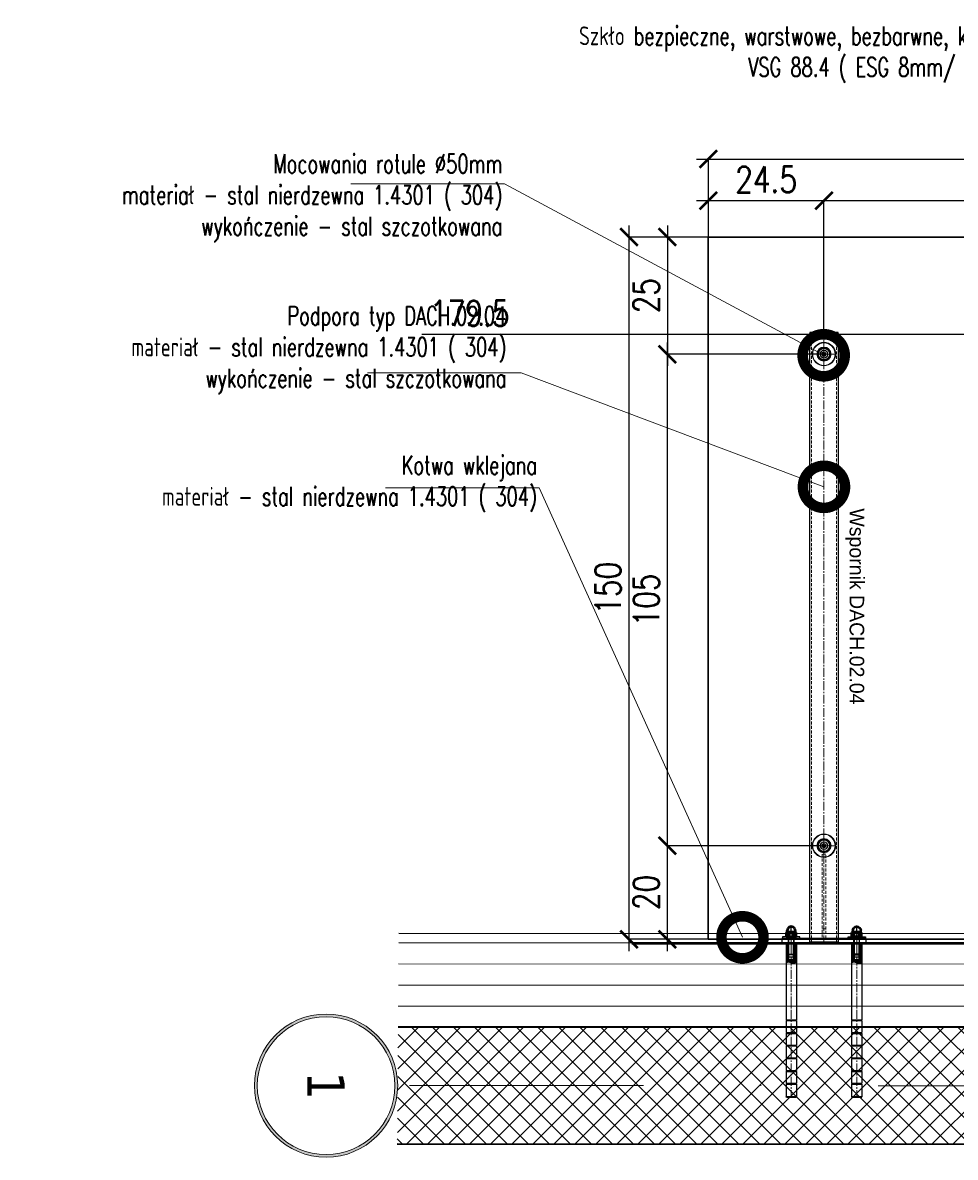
# Model space of a CAD drawing. Header units: millimetres. Extents: x 13188 to 15352, y 1235 to 1861.
# Tile 1 of 12: x 13188 to 13387, y 1235 to 1477. Entities that reach past the tile are written whole.
import ezdxf
from ezdxf.enums import TextEntityAlignment as Align

# ---------------------------------------------------------------- set-up
doc = ezdxf.new("R2010")
doc.units = ezdxf.units.MM
for name, pattern in [('AM_ISO02W050x2', [3.75, 3, -0.75]), ('AM_ISO08W050', [18, 12, -1.5, 3, -1.5]), ('AM_ISO08W050x2', [9, 6, -0.75, 1.5, -0.75]), ('CENTER2', [28.575, 19.05, -3.175, 3.175, -3.175]), ('DASHDOT', [1, 0.5, -0.25, 0, -0.25]), ('DASHED', [19.05, 12.7, -6.35]), ('DASHED2', [9.525, 6.35, -3.175])]:
    doc.linetypes.add(name, pattern=pattern)
for name, color, linetype, lineweight in [('0-izo-TERM-tward', 94, 'ZIGZAG', 9), ('0-linia-beton', 1, 'Continuous', 35), ('0-osie-liniA', 14, 'DASHDOT', 5), ('0-osie-tx', 66, 'Continuous', 9), ('2_hatch_zelbet_obrys', 242, 'DASHED', 30), ('3_hatch_zelbet', 141, 'Continuous', 0), ('AM_0N', 7, 'Continuous', 50), ('AM_7N', 4, 'AM_ISO08W050', 25), ('b.gruba', 243, 'Continuous', 50), ('gwint', 153, 'Continuous', 18), ('Kreskowa cienka', 85, 'DASHED2', 9), ('Osie', 1, 'CENTER2', 9), ('Przekroje', 252, 'Continuous', 9), ('Zarys szkła', 203, 'Continuous', 30)]:
    doc.layers.add(name, color=color, linetype=linetype, lineweight=lineweight)
doc.layers.add('0-linia-wykonczenie', color=31, linetype='Continuous')
doc.layers.add('PR- opis detale', color=20, linetype='Continuous')
doc.styles.add('OPIS', font='romans.shx', dxfattribs={"width": 0.8, "height": 5.5})
doc.styles.add('romans-1-50', font='romans.shx', dxfattribs={"width": 0.7, "height": 10})
doc.styles.add('TAHOMA', font='tahoma.ttf', dxfattribs={"width": 0.8})
doc.linetypes.add('BATTING', pattern='A,0.00254,-2.54,[134,ltypeshp.shx,S=2.54,R=0,X=-2.54,Y=0],-5.08,[134,ltypeshp.shx,S=2.54,R=180,X=2.54,Y=0],-2.54', length=10.16254)
doc.linetypes.add('ZIGZAG', pattern='A,0.0001,-0.2,[131,ltypeshp.shx,S=0.2,R=0,X=-0.2,Y=0],-0.4,[131,ltypeshp.shx,S=0.2,R=180,X=0.2,Y=0],-0.2', length=0.8001)
doc.dimstyles.new('20', dxfattribs={"dimtxt": 20, "dimasz": 18, "dimexe": 18, "dimexo": 10, "dimgap": 17, "dimtad": 1, "dimtxsty": 'Standard', "dimcen": 20, "dimclrd": 145, "dimclre": 145, "dimclrt": 1, "dimadec": 0, "dimazin": 0, "dimtfac": 1, "dimtmove": 0, "dimatfit": 0, "dimldrblk": 'DOTSMALL', "dimfxl": 1, "dimlwd": 9, "dimlwe": 9, "dimarcsym": 0})
doc.dimstyles.new('DIM25', dxfattribs={"dimscale": 0.25, "dimtxt": 5.5, "dimasz": 15, "dimexe": 0, "dimexo": 0, "dimgap": 7, "dimtad": 1, "dimdec": 4, "dimrnd": 0.5, "dimzin": 9, "dimdsep": 46, "dimtxsty": 'OPIS', "dimblk1": 'ARCHTICK', "dimblk2": 'ARCHTICK', "dimsah": 1, "dimcen": 0, "dimdle": 10, "dimclrd": 1, "dimclre": 1, "dimclrt": 7, "dimadec": 0, "dimazin": 0, "dimtfac": 1, "dimtdec": 4, "dimtix": 1, "dimtmove": 1, "dimatfit": 3, "dimldrblk": 'TICK1', "dimfxl": 1, "dimtolj": 1, "dimtzin": 0, "dimarcsym": 0})

# ---------------------------------------------------------------- blocks, each defined once
blk = doc.blocks.new('*U8')
h = blk.add_hatch(color=256)
edge = h.paths.add_edge_path()
edge.add_arc((0, 0), 30.6, 0, 360)
edge = h.paths.add_edge_path(flags=17)
edge.add_arc((0, 0), 29.4, 0, 360)
for radius in [30.6, 29.4]:
    blk.add_circle((0, 0), radius)
at = {"style": 'TAHOMA', "flags": 8}
blk.add_attdef('ANSICHTSNUMMER', text='', height=16, dxfattribs=at).set_placement((0, 0), align=Align.MIDDLE_CENTER)
blk = doc.blocks.new('_ArchTick')
at = {"color": 0, "linetype": 'ByBlock', "const_width": 0.15}
blk.add_lwpolyline([(-0.5, -0.5), (0.5, 0.5)], dxfattribs=at)
blk = doc.blocks.new('*D55')
at = {"color": 1, "lineweight": -2, "transparency": 16777216}
for p, q in [((13325.27, 1278.73), (13325.27, 1303.73)), ((13357.71, 1301.23), (13325.27, 1301.23)), ((13334.03, 1281.23), (13325.27, 1281.23))]:
    blk.add_line(p, q, dxfattribs=at)
at = {"layer": 'DEFPOINTS', "color": 0, "transparency": 16777216}
for p in [(13325.27, 1301.23), (13357.71, 1301.23), (13334.03, 1281.23, 6.59)]:
    blk.add_point(p, dxfattribs=at)
at = {"color": 1, "lineweight": -2, "transparency": 16777216, "xscale": 3.75, "yscale": 3.75, "zscale": 3.75}
for p, rotation in [((13325.27, 1301.23), 90), ((13325.27, 1281.23), 270)]:
    blk.add_blockref('_ArchTick', p, dxfattribs=dict(at, rotation=rotation))
at = {"color": 7, "transparency": 16777216, "insert": (13320.77, 1291.23), "char_height": 5.5, "attachment_point": 5, "rotation": 90, "style": 'OPIS'}
blk.add_mtext('\\A1;20', dxfattribs=at)
blk = doc.blocks.new('TICK1')
at = {"color": 0}
for p, q in [((-1, -1), (1, 1)), ((0, -1), (0, 1)), ((0, 0), (-1, 0))]:
    blk.add_line(p, q, dxfattribs=at)
blk = doc.blocks.new('*D56')
at = {"color": 1, "lineweight": -2, "transparency": 16777216}
for p, q in [((13325.27, 1298.73), (13325.27, 1408.7)), ((13357.71, 1406.2), (13325.27, 1406.2)), ((13357.94, 1301.23), (13325.27, 1301.23))]:
    blk.add_line(p, q, dxfattribs=at)
at = {"layer": 'DEFPOINTS', "color": 0, "transparency": 16777216}
for p in [(13325.27, 1406.2), (13357.71, 1406.2), (13357.94, 1301.23)]:
    blk.add_point(p, dxfattribs=at)
at = {"color": 1, "lineweight": -2, "transparency": 16777216, "xscale": 3.75, "yscale": 3.75, "zscale": 3.75}
for p, rotation in [((13325.27, 1406.2), 90), ((13325.27, 1301.23), 270)]:
    blk.add_blockref('_ArchTick', p, dxfattribs=dict(at, rotation=rotation))
at = {"color": 7, "transparency": 16777216, "insert": (13320.77, 1353.72), "char_height": 5.5, "attachment_point": 5, "rotation": 90, "style": 'OPIS'}
blk.add_mtext('\\A1;105', dxfattribs=at)
blk = doc.blocks.new('*D57')
at = {"color": 1, "lineweight": -2, "transparency": 16777216}
for p, q in [((13325.27, 1433.73), (13325.27, 1403.7)), ((13334.03, 1431.23), (13325.27, 1431.23)), ((13357.71, 1406.2), (13325.27, 1406.2))]:
    blk.add_line(p, q, dxfattribs=at)
at = {"layer": 'DEFPOINTS', "color": 0, "transparency": 16777216}
for p in [(13334.03, 1431.23, 6.59), (13325.27, 1406.2), (13357.71, 1406.2)]:
    blk.add_point(p, dxfattribs=at)
at = {"color": 1, "lineweight": -2, "transparency": 16777216, "xscale": 3.75, "yscale": 3.75, "zscale": 3.75}
for p, rotation in [((13325.27, 1431.23), 90), ((13325.27, 1406.2), 270)]:
    blk.add_blockref('_ArchTick', p, dxfattribs=dict(at, rotation=rotation))
at = {"color": 7, "transparency": 16777216, "insert": (13320.77, 1418.72), "char_height": 5.5, "attachment_point": 5, "rotation": 90, "style": 'OPIS'}
blk.add_mtext('\\A1;25', dxfattribs=at)
blk = doc.blocks.new('*D58')
at = {"color": 1, "lineweight": -2, "transparency": 16777216}
for p, q in [((13317.08, 1278.73), (13317.08, 1433.73)), ((13334.03, 1431.23), (13317.08, 1431.23)), ((13334.03, 1281.23), (13317.08, 1281.23))]:
    blk.add_line(p, q, dxfattribs=at)
at = {"layer": 'DEFPOINTS', "color": 0, "transparency": 16777216}
for p in [(13317.08, 1431.23), (13334.03, 1431.23, 6.59), (13334.03, 1281.23, 6.59)]:
    blk.add_point(p, dxfattribs=at)
at = {"color": 1, "lineweight": -2, "transparency": 16777216, "xscale": 3.75, "yscale": 3.75, "zscale": 3.75}
for p, rotation in [((13317.08, 1431.23), 90), ((13317.08, 1281.23), 270)]:
    blk.add_blockref('_ArchTick', p, dxfattribs=dict(at, rotation=rotation))
at = {"color": 7, "transparency": 16777216, "insert": (13312.58, 1356.23), "char_height": 5.5, "attachment_point": 5, "rotation": 90, "style": 'OPIS'}
blk.add_mtext('\\A1;150', dxfattribs=at)
blk = doc.blocks.new('A$C77B44E8A')
blk.add_lwpolyline([(0.8, -18.5), (3.8, -18.5), (3.8, 18.5), (0.8, 18.5)], close=True)
at = {"layer": 'AM_7N', "linetype": 'AM_ISO08W050x2'}
blk.add_line((0, 0), (4.8, 0), dxfattribs=at)
blk = doc.blocks.new('A$C0D926932')
at = {"layer": 'AM_0N'}
for p, q in [((1.2, 10.4), (0, 8.3)), ((0, 8.3), (0, -8.3)), ((1.2, 10.4), (9.2, 10.4)), ((1.2, 5.2), (9.2, 5.2)), ((9.2, 10.4), (10, 9)), ((10, 9), (10, 8.5)), ((10, 8.5), (13.5, 8.5)), ((10, 8.5), (10, -8.5)), ((1.2, -10.4), (0, -8.3)), ((1.2, -5.2), (9.2, -5.2)), ((1.2, -10.4), (9.2, -10.4)), ((9.2, -10.4), (10, -9)), ((13.5, -8.5), (10, -8.5)), ((10, -8.5), (10, -9))]:
    blk.add_line(p, q, dxfattribs=at)
for centre, radius, start, end in [((5, 7.8), 4.6, 154.4385, 214.4385), ((17.6, 0), 17.2, 162.383, 197.617), ((5.4, 7.8), 4.6, 325.5615, 25.5615), ((-7.2, 0), 17.2, 342.383, 17.617), ((13.5, 0), 8.5, 270, 90), ((5, -7.8), 4.6, 145.5615, 205.5615), ((5.4, -7.8), 4.6, 334.4385, 34.4385)]:
    blk.add_arc(centre, radius, start, end, dxfattribs=at)
at = {"layer": 'AM_7N', "linetype": 'AM_ISO08W050x2'}
blk.add_line((-3, 0), (25, 0), dxfattribs=at)
blk = doc.blocks.new('jtyjutyrurtytryrtytryr')
for p, q in [((84004.6, -2431.2), (84005.5, -2430.2)), ((84004.6, -2431.2), (84004.6, -2479.2)), ((84016.6, -2431.2), (84004.6, -2431.2)), ((84005.5, -2430.2), (84015.7, -2430.2)), ((84015.7, -2430.2), (84016.6, -2431.2)), ((84016.6, -2431.2), (84016.6, -2479.2)), ((84016.6, -2479.2), (84004.6, -2479.2)), ((84004.6, -2479.2), (84005.5, -2480.2)), ((84005.5, -2480.2), (84015.7, -2480.2)), ((84015.7, -2480.2), (84016.6, -2479.2))]:
    blk.add_line(p, q)
at = {"layer": 'gwint'}
for p, q in [((84005.5, -2430.2), (84005.5, -2480.2)), ((84015.7, -2430.2), (84015.7, -2480.2))]:
    blk.add_line(p, q, dxfattribs=at)
at = {"layer": 'Kreskowa cienka', "linetype": 'AM_ISO02W050x2'}
for p, q in [((84007.3, -2476.4), (84010.5, -2474.5)), ((84007.3, -2476.4), (84010.5, -2476.4)), ((84007.3, -2476.4), (84007.3, -2480.2)), ((84008.9, -2476.4), (84008.9, -2480.2)), ((84013.7, -2476.4), (84010.5, -2474.5)), ((84013.7, -2476.4), (84010.5, -2476.4)), ((84012.1, -2476.4), (84012.1, -2480.2)), ((84013.7, -2476.4), (84013.7, -2480.2))]:
    blk.add_line(p, q, dxfattribs=at)
at = {"layer": 'Osie'}
blk.add_line((84010.6, -2430.2), (84010.6, -2480.2), dxfattribs=at)
blk = doc.blocks.new('tyty56y56y545555434434343')
at = {"color": 7, "linetype": 'Continuous', "lineweight": 15}
for p, q in [((94489.5, 890.5), (94490.2, 893.3)), ((94491.5, 888.5), (94489.5, 890.5)), ((94490.2, 893.3), (94493, 894.1)), ((94490.5, 893.4), (94490.2, 893.3)), ((94490.5, 893.4), (94491.9, 893.8)), ((94494.3, 889.2), (94491.5, 888.5)), ((94491.9, 893.8), (94493, 894.1)), ((94493, 894.1), (94495.1, 892)), ((94495.1, 892), (94494.3, 889.2))]:
    blk.add_line(p, q, dxfattribs=at)
for centre, radius in [((94492.3, 891.3), 25), ((94492.3, 891.3), 24), ((94492.3, 891.3), 15.1), ((94492.3, 891.3), 15), ((94492.3, 891.3), 14.5), ((94492.2, 891.3), 8.34), ((94492.3, 891.3), 8.04), ((94492.3, 891.3), 7.77), ((94492.3, 891.3), 4.63)]:
    blk.add_circle(centre, radius, dxfattribs=at)
blk.add_arc((94492.4, 891.3), 8.05, 103.7597, 283.4857, dxfattribs=at)
at = {"layer": 'Osie'}
for p, q in [((94492.3, 920.2), (94492.3, 865)), ((94464, 891.3), (94520.9, 891.3))]:
    blk.add_line(p, q, dxfattribs=at)
blk = doc.blocks.new('ghtrhgtr5y6h56')
blk.add_line((104848.6, 1184.1), (104848.6, 1154.1))
for points in [[(104728.6, 2426.8), (104728.6, 2416.8), (104908.6, 2416.8), (104908.6, 2426.8)], [(104848.6, 2424.8), (104848.6, 1124.8), (104788.6, 1124.8), (104788.6, 2424.8)], [(104788.6, 1124.8), (104788.6, 1122.8), (104848.6, 1122.8), (104848.6, 1124.8)]]:
    blk.add_lwpolyline(points, close=True)
at = {"layer": 'Kreskowa cienka'}
for p, q in [((104791.6, 1124.8), (104791.6, 2424.8)), ((104845.6, 1124.8), (104845.6, 2424.8)), ((104814.6, 2396.6), (104822.6, 2396.6))]:
    blk.add_line(p, q, dxfattribs=at)
blk.add_lwpolyline([(104814.6, 2416.8), (104814.6, 2236.8), (104822.6, 2236.8), (104822.6, 2416.8)], close=True, dxfattribs=at)
at = {"layer": 'Osie'}
for p, q in [((104748.6, 2430.8), (104748.6, 2412.2)), ((104818.6, 1124.8), (104818.6, 2424.8)), ((104888.6, 2430.8), (104888.6, 2412.2))]:
    blk.add_line(p, q, dxfattribs=at)
at = {"xscale": -1}
blk.add_blockref('jtyjutyrurtytryrtytryr', (188759.2, 4882.1), dxfattribs=at)
blk.add_blockref('jtyjutyrurtytryrtytryr', (20878, 4882.1))
at = {"xscale": -1, "rotation": 90}
for name, p in [('A$C77B44E8A', (104748.6, 2417.6)), ('A$C0D926932', (104748.6, 2413.8))]:
    blk.add_blockref(name, p, dxfattribs=at)
at = {"rotation": 270}
for name, p in [('A$C77B44E8A', (104888.6, 2417.6)), ('A$C0D926932', (104888.6, 2413.8)), ('tyty56y56y545555434434343', (103927.3, 96711.1)), ('tyty56y56y545555434434343', (103927.3, 95661.1))]:
    blk.add_blockref(name, p, dxfattribs=at)
blk = doc.blocks.new('*D59')
at = {"color": 1, "lineweight": -2, "transparency": 16777216}
for p, q in [((13331.53, 1439.03), (13361.24, 1439.03)), ((13334.03, 1431.23), (13334.03, 1439.03)), ((13358.74, 1410.63), (13358.74, 1439.03))]:
    blk.add_line(p, q, dxfattribs=at)
at = {"layer": 'DEFPOINTS', "color": 0, "transparency": 16777216}
for p in [(13358.74, 1439.03), (13334.03, 1431.23, 6.59), (13358.74, 1410.63)]:
    blk.add_point(p, dxfattribs=at)
at = {"color": 1, "lineweight": -2, "transparency": 16777216, "xscale": 3.75, "yscale": 3.75, "zscale": 3.75, "rotation": 180}
blk.add_blockref('_ArchTick', (13334.03, 1439.03), dxfattribs=at)
at = {"color": 1, "lineweight": -2, "transparency": 16777216, "xscale": 3.75, "yscale": 3.75, "zscale": 3.75}
blk.add_blockref('_ArchTick', (13358.74, 1439.03), dxfattribs=at)
at = {"color": 7, "transparency": 16777216, "insert": (13346.38, 1443.53), "char_height": 5.5, "attachment_point": 5, "style": 'OPIS'}
blk.add_mtext('\\A1;24.5', dxfattribs=at)
blk = doc.blocks.new('*D60')
at = {"color": 1, "lineweight": -2, "transparency": 16777216}
for p, q in [((13356.24, 1439.03), (13506.24, 1439.03)), ((13358.74, 1410.63), (13358.74, 1439.03)), ((13503.74, 1408.73), (13503.74, 1439.03))]:
    blk.add_line(p, q, dxfattribs=at)
at = {"layer": 'DEFPOINTS', "color": 0, "transparency": 16777216}
for p in [(13503.74, 1439.03), (13358.74, 1410.63), (13503.74, 1408.73)]:
    blk.add_point(p, dxfattribs=at)
at = {"color": 1, "lineweight": -2, "transparency": 16777216, "xscale": 3.75, "yscale": 3.75, "zscale": 3.75, "rotation": 180}
blk.add_blockref('_ArchTick', (13358.74, 1439.03), dxfattribs=at)
at = {"color": 1, "lineweight": -2, "transparency": 16777216, "xscale": 3.75, "yscale": 3.75, "zscale": 3.75}
blk.add_blockref('_ArchTick', (13503.74, 1439.03), dxfattribs=at)
at = {"color": 7, "transparency": 16777216, "insert": (13431.24, 1443.53), "char_height": 5.5, "attachment_point": 5, "style": 'OPIS'}
blk.add_mtext('\\A1;145', dxfattribs=at)
blk = doc.blocks.new('*D62')
at = {"color": 1, "lineweight": -2, "transparency": 16777216}
for p, q in [((13331.53, 1447.89), (13696.13, 1447.89)), ((13334.03, 1431.23), (13334.03, 1447.89)), ((13693.63, 1431.23), (13693.63, 1447.89))]:
    blk.add_line(p, q, dxfattribs=at)
at = {"layer": 'DEFPOINTS', "color": 0, "transparency": 16777216}
for p in [(13693.63, 1447.89), (13334.03, 1431.23, 6.59), (13693.63, 1431.23)]:
    blk.add_point(p, dxfattribs=at)
at = {"color": 1, "lineweight": -2, "transparency": 16777216, "xscale": 3.75, "yscale": 3.75, "zscale": 3.75, "rotation": 180}
blk.add_blockref('_ArchTick', (13334.03, 1447.89), dxfattribs=at)
at = {"color": 1, "lineweight": -2, "transparency": 16777216, "xscale": 3.75, "yscale": 3.75, "zscale": 3.75}
blk.add_blockref('_ArchTick', (13693.63, 1447.89), dxfattribs=at)
at = {"color": 7, "transparency": 16777216, "insert": (13513.83, 1452.39), "char_height": 5.5, "attachment_point": 5, "style": 'OPIS'}
blk.add_mtext('\\A1;359.5', dxfattribs=at)
blk = doc.blocks.new('*D66')
at = {"color": 1, "lineweight": -2, "transparency": 16777216}
for p, q in [((13514.34, 1431.23), (13514.34, 1410.47)), ((13693.63, 1431.23), (13693.63, 1410.47)), ((13272.81, 1410.47), (13514.34, 1410.47)), ((13696.13, 1410.47), (13511.84, 1410.47))]:
    blk.add_line(p, q, dxfattribs=at)
at = {"layer": 'DEFPOINTS', "color": 0, "transparency": 16777216}
for p in [(13514.34, 1431.23), (13693.63, 1431.23, 6.59), (13514.34, 1410.47)]:
    blk.add_point(p, dxfattribs=at)
at = {"color": 1, "lineweight": -2, "transparency": 16777216, "xscale": 3.75, "yscale": 3.75, "zscale": 3.75, "rotation": 180}
blk.add_blockref('_ArchTick', (13514.34, 1410.47), dxfattribs=at)
at = {"color": 1, "lineweight": -2, "transparency": 16777216, "xscale": 3.75, "yscale": 3.75, "zscale": 3.75}
blk.add_blockref('_ArchTick', (13693.63, 1410.47), dxfattribs=at)
at = {"color": 7, "transparency": 16777216, "insert": (13283.04, 1414.97), "char_height": 5.5, "attachment_point": 5, "style": 'OPIS'}
blk.add_mtext('\\A1;179.5', dxfattribs=at)
blk = doc.blocks.new('_DotSmall')
at = {"color": 0, "linetype": 'ByBlock', "const_width": 0.5}
blk.add_lwpolyline([(-0.0625, 0, 1), (0.0625, 0, 1)], format="xyb", close=True, dxfattribs=at)
blk = doc.blocks.new('gtrh56yu7')
at = {"layer": 'Przekroje'}
h = blk.add_hatch(dxfattribs=at)
h.set_pattern_fill('ANSI31', color=256, scale=0.5, style=0)
h.set_pattern_definition([(45, (112464.3434, 10551.229), (-1.122532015, 1.122532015), [])])
edge = h.paths.add_edge_path()
edge.add_spline(control_points=[(158228.1, 9083.8), (158227.1, 9080.2), (158226.1, 9077), (158227.3, 9073.9), (158227.9, 9072.8)], knot_values=[2.649112, 2.649112, 2.649112, 2.649112, 8.949565, 12.647496, 12.647496, 12.647496, 12.647496], degree=3, periodic=0)
edge.add_line((158227.9, 9072.8), (158232.7, 9072.8))
edge.add_line((158232.7, 9072.8), (158235.5, 9077.9))
edge.add_line((158235.5, 9077.9), (158240.5, 9077.9))
edge.add_line((158240.5, 9077.9), (158240.5, 9078.8))
edge.add_line((158240.5, 9078.8), (158270.5, 9078.8))
edge.add_line((158270.5, 9078.8), (158270.5, 9082.9))
edge.add_line((158270.5, 9082.9), (158269.3, 9083.8))
edge.add_line((158269.3, 9083.8), (158228.1, 9083.8))
edge = h.paths.add_edge_path()
edge.add_line((158240.5, 9066.8), (158240.5, 9067.7))
edge.add_line((158240.5, 9067.7), (158235.5, 9067.7))
edge.add_line((158235.5, 9067.7), (158232.7, 9072.8))
edge.add_line((158232.7, 9072.8), (158227.9, 9072.8))
edge.add_spline(control_points=[(158227.9, 9072.8), (158228.3, 9071.7), (158229.7, 9068.6), (158229.5, 9065.4), (158229.1, 9061.8)], knot_values=[12.647496, 12.647496, 12.647496, 12.647496, 16.072049, 22.315875, 22.315875, 22.315875, 22.315875], degree=3, periodic=0)
edge.add_line((158229.1, 9061.8), (158269.3, 9061.8))
edge.add_line((158269.3, 9061.8), (158270.5, 9062.7))
edge.add_line((158270.5, 9062.7), (158270.5, 9066.8))
edge.add_line((158270.5, 9066.8), (158240.5, 9066.8))
at = {"color": 1}
for p, q in [((157940.5, 9082.9), (157941.8, 9083.8)), ((157940.5, 9082.9), (157940.5, 9062.7)), ((157941.8, 9083.8), (157941.8, 9061.8)), ((157969.4, 9083.8), (157941.8, 9083.8)), ((157969.4, 9061.8), (157969.4, 9083.8)), ((157996.5, 9083.8), (157971.4, 9083.8)), ((157971.4, 9061.8), (157971.4, 9083.8)), ((157996.5, 9061.8), (157996.5, 9083.8)), ((158023.6, 9083.8), (157998.5, 9083.8)), ((157998.5, 9061.8), (157998.5, 9083.8)), ((158023.6, 9061.8), (158023.6, 9083.8)), ((158050.7, 9083.8), (158025.6, 9083.8)), ((158025.6, 9061.8), (158025.6, 9083.8)), ((158050.7, 9061.8), (158050.7, 9083.8)), ((158077.7, 9083.8), (158052.7, 9083.8)), ((158052.7, 9061.8), (158052.7, 9083.8)), ((158077.7, 9061.8), (158077.7, 9083.8)), ((158104.8, 9083.8), (158079.7, 9083.8)), ((158079.7, 9061.8), (158079.7, 9083.8)), ((158104.8, 9061.8), (158104.8, 9083.8)), ((158269.3, 9083.8), (158106.8, 9083.8)), ((158106.8, 9061.8), (158106.8, 9083.8)), ((158232.7, 9072.8), (158235.5, 9077.9)), ((158235.5, 9067.7), (158232.7, 9072.8)), ((158235.5, 9067.7), (158235.5, 9077.9)), ((158235.5, 9077.9), (158270.5, 9077.9)), ((158235.5, 9067.7), (158270.5, 9067.7)), ((158240.5, 9078.8), (158240.5, 9066.8)), ((158270.5, 9082.9), (158269.3, 9083.8)), ((158270.5, 9082.9), (158270.5, 9062.7)), ((157940.5, 9062.7), (157941.8, 9061.8)), ((157969.4, 9061.8), (157941.8, 9061.8)), ((157996.5, 9061.8), (157971.4, 9061.8)), ((158023.6, 9061.8), (157998.5, 9061.8)), ((158050.7, 9061.8), (158025.6, 9061.8)), ((158077.7, 9061.8), (158052.7, 9061.8)), ((158104.8, 9061.8), (158079.7, 9061.8)), ((158269.3, 9061.8), (158106.8, 9061.8)), ((158270.5, 9062.7), (158269.3, 9061.8))]:
    blk.add_line(p, q, dxfattribs=at)
for centre, start, end in [((157970.4, 9083.8), 180, 0), ((157997.5, 9083.8), 180, 0), ((158024.6, 9083.8), 180, 0), ((158051.7, 9083.8), 180, 0), ((158078.7, 9083.8), 180, 0), ((158105.8, 9083.8), 180, 0), ((157970.4, 9061.8), 0, 180), ((157997.5, 9061.8), 0, 180), ((158024.6, 9061.8), 0, 180), ((158051.7, 9061.8), 0, 180), ((158078.7, 9061.8), 0, 180), ((158105.8, 9061.8), 0, 180)]:
    blk.add_arc(centre, 1, start, end, dxfattribs=at)
at = {"layer": 'gwint'}
for p, q in [((158270.5, 9078.8), (158240.5, 9078.8)), ((158270.5, 9066.8), (158240.5, 9066.8))]:
    blk.add_line(p, q, dxfattribs=at)
at = {"layer": 'Osie'}
blk.add_line((158270.5, 9072.8), (157940.5, 9072.8), dxfattribs=at)
at = {"layer": 'Przekroje'}
blk.add_open_spline([(158228.1, 9083.8), (158227.1, 9080.2), (158225.7, 9075.9), (158229.8, 9069.9), (158229.5, 9065.4), (158229.1, 9061.8)], degree=3, knots=[2.649112, 2.649112, 2.649112, 2.649112, 8.949565, 16.072049, 22.315875, 22.315875, 22.315875, 22.315875], dxfattribs=at)

msp = doc.modelspace()

# ---------------------------------------------------------------- hatches: boundary and pattern name
at = {"layer": '3_hatch_zelbet'}
h = msp.add_hatch(dxfattribs=at)
h.set_pattern_fill('ANSI37', color=256, angle=180)
h.set_pattern_definition([(225, (29.9688, 0), (2.245064, -2.245064), []), (315, (29.9688, 0), (2.245064, 2.245064), [])])
h.paths.add_polyline_path([(13267.73399, 1262.4707), (13267.54949, 1237.4707), (13720.59513, 1237.46237), (13720.59513, 1262.46237)])

# ---------------------------------------------------------------- linework, layer by layer
at = {"layer": '0-izo-TERM-tward', "linetype": 'BATTING', "ltscale": 0.4}
for points in [[(13720.59513, 1275.93168), (13267.83362, 1275.9707)], [(13720.59513, 1266.93168), (13267.7672, 1266.9707)]]:
    msp.add_lwpolyline(points, dxfattribs=at)
at = {"layer": '0-izo-TERM-tward', "linetype": 'ByBlock', "ltscale": 8}
msp.add_lwpolyline([(13720.59513, 1271.43168), (13267.80041, 1271.4707)], dxfattribs=at)
at = {"layer": '0-linia-beton'}
for points in [[(13720.59513, 1262.43168), (13267.73399, 1262.4707)], [(13720.59513, 1237.43168), (13267.54949, 1237.4707)]]:
    msp.add_lwpolyline(points, dxfattribs=at)
at = {"layer": '0-linia-wykonczenie'}
for points in [[(13720.59513, 1282.43168), (13267.88159, 1282.4707)], [(13720.59513, 1280.43168), (13267.86683, 1280.4707)]]:
    msp.add_lwpolyline(points, dxfattribs=at)
at = {"layer": '0-osie-liniA', "ltscale": 100}
msp.add_lwpolyline([(13720.59513, 1249.96237), (13267.64174, 1249.9707)], dxfattribs=at)
at = {"layer": '2_hatch_zelbet_obrys', "ltscale": 0.07}
msp.add_lwpolyline([(13267.54949, 1237.4707), (13720.59513, 1237.43168), (13720.59513, 1262.43168), (13267.73399, 1262.4707)], dxfattribs=at)
at = {"layer": 'b.gruba'}
msp.add_line((13317.71329, 1280.43122), (13696.91045, 1280.43122), dxfattribs=at)
at = {"layer": 'Osie'}
for p, q in [((13358.7432, 1403.73065, -6.59129), (13358.7432, 1408.73065, -6.59129)), ((13356.2432, 1406.23065, -6.59129), (13361.2432, 1406.23065, -6.59129)), ((13358.7432, 1298.73065, -6.59129), (13358.7432, 1303.73065, -6.59129)), ((13356.2432, 1301.23065, -6.59129), (13361.2432, 1301.23065, -6.59129))]:
    msp.add_line(p, q, dxfattribs=at)
at = {"layer": 'Zarys szkła', "elevation": -6.59129}
msp.add_lwpolyline([(13334.02631, 1431.23065), (13513.7432, 1431.23065), (13513.7432, 1281.23065), (13334.02631, 1281.23065)], close=True, dxfattribs=at)
at = {"layer": 'Zarys szkła'}
for centre in [(13358.7432, 1406.23065, -6.59129), (13358.7432, 1301.23065, -6.59129)]:
    msp.add_circle(centre, 1.25, dxfattribs=at)

# ---------------------------------------------------------------- block references
at = {"yscale": 0.1, "zscale": 0.1}
for name, p, xscale, rotation in [('ghtrhgtr5y6h56', (23840.60169, 1523.11454, -6.59129), 0.1, 180), ('gtrh56yu7', (12444.4673, -14546.62325, -6.59129), -0.1, 270), ('gtrh56yu7', (12458.4673, -14546.62325, -6.59129), -0.1, 270)]:
    msp.add_blockref(name, p, dxfattribs=dict(at, xscale=xscale, rotation=rotation))
at = {"layer": '0-osie-tx'}
ref = msp.add_blockref('*U8', (13252.34174, 1249.9707), dxfattribs=dict(at, xscale=0.5, yscale=0.5, zscale=0.5, rotation=89.99999999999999))
ref.add_attrib('ANSICHTSNUMMER', '1', dxfattribs={"layer": '0', "height": 8, "rotation": 270, "style": 'TAHOMA', "flags": 8}).set_placement((13252.34174, 1249.9707), align=Align.MIDDLE_CENTER)

# ---------------------------------------------------------------- texts
at = {"layer": 'PR- opis detale', "char_height": 4, "attachment_point": 3, "style": 'romans-1-50'}
for s, insert, width in [('Szkło bezpieczne, warstwowe, bezbarwne, klejone na folii PVB\\PVSG 88.4 ( ESG 8mm/ 4 pvb/ ESG 8mm) ', (13424.51184, 1476.22518), 135.9726064), ('Mocowania rotule %%C50mm\\P{\\Fromans|c204;materia}ł {\\Fromans|c204;- stal nierdzewna 1.4301 ( 304)\\Pwyko}ń{\\Fromans|c204;czenie - stal szczotkowana}', (13289.9945, 1448.91415, 5.93216), 169.2185857), ('{\\Fromans|c204;Podpora typ DACH.02.04\\P\\Fromans|c186;materiał - stal nierdzewna 1.4301 ( 304)\\Pwykończenie - stal szczotkowana}', (13290.87326, 1416.43726, 5.93216), 197.6169019), ('Kotwa wklejana\\Pmateriał - stal nierdzewna 1.4301 ( 304)', (13297.39742, 1384.51965, 5.93216), 114.2693773)]:
    msp.add_mtext(s, dxfattribs=dict(at, insert=insert, width=width))
at = {"layer": 'PR- opis detale', "insert": (13367.33673, 1373.28681, -6.59129), "char_height": 3.115008, "width": 48.0542415, "attachment_point": 1, "rotation": 270}
msp.add_mtext('Wspornik DACH.02.04', dxfattribs=at)

# ---------------------------------------------------------------- dimensions: what is measured, and where the dimension line sits
for base, p1, p2, angle, picture, middle in [((13693.62631, 1447.88868, -6.59129), (13334.02631, 1431.23065), (13693.62631, 1431.23065, -6.59129), 180, '*D62', (13513.82631, 1452.38868, -6.59129)), ((13503.7432, 1439.03366, -6.59129), (13358.7432, 1410.63065, -6.59129), (13503.7432, 1408.73065, -6.59129), 180, '*D60', (13431.2432, 1443.53366, -6.59129)), ((13317.08145, 1431.23065, -6.59129), (13334.02631, 1281.23065), (13334.02631, 1431.23065), 270, '*D58', (13312.58145, 1356.23065, -6.59129)), ((13325.2745, 1406.20209, -6.59129), (13334.02631, 1431.23065), (13357.71351, 1406.20209, -6.59129), 270, '*D57', (13320.7745, 1418.71637, -6.59129)), ((13325.2745, 1406.20209, -6.59129), (13357.9432, 1301.23105, -6.59129), (13357.71351, 1406.20209, -6.59129), 270, '*D56', (13320.7745, 1353.71657, -6.59129)), ((13325.2745, 1301.23105, -6.59129), (13334.02631, 1281.23065), (13357.71351, 1301.23105, -6.59129), 270, '*D55', (13320.7745, 1291.23085, -6.59129))]:
    dim = msp.add_linear_dim(base=base, p1=p1, p2=p2, angle=angle, dimstyle='DIM25')
    dim.commit()
    dim.dimension.update_dxf_attribs({"geometry": picture, "text_midpoint": middle})
dim = msp.add_linear_dim(base=(13358.7432, 1439.03366, -6.59129), p1=(13334.02631, 1431.23065), p2=(13358.7432, 1410.63065, -6.59129), angle=180, dimstyle='DIM25')
dim.commit()
dim.dimension.update_dxf_attribs({"geometry": '*D59', "text_midpoint": (13346.38476, 1439.03366, -6.59129), "dimtype": 160})
dim = msp.add_linear_dim(base=(13514.3432, 1410.47202, -6.59129), p1=(13693.62631, 1431.23065), p2=(13514.3432, 1431.23065, -6.59129), dimstyle='DIM25')
dim.commit()
dim.dimension.update_dxf_attribs({"geometry": '*D66', "text_midpoint": (13283.04298, 1410.47202, -6.59129), "dimtype": 160})

# ---------------------------------------------------------------- leaders
for points in [[(13358.67784, 1405.98823, 5.93216), (13290.47029, 1442.63767, 5.93216), (13257.62553, 1442.63767, 5.93216)], [(13358.7432, 1377.88242, 5.93216), (13294.02959, 1402.2064, 5.93216), (13261.18483, 1402.2064, 5.93216)], [(13341.32631, 1281.66093, 5.93216), (13297.8732, 1377.64778, 5.93216), (13265.02844, 1377.64778, 5.93216)]]:
    msp.add_leader(points, dimstyle='20')

doc.saveas('drawing.dxf')
